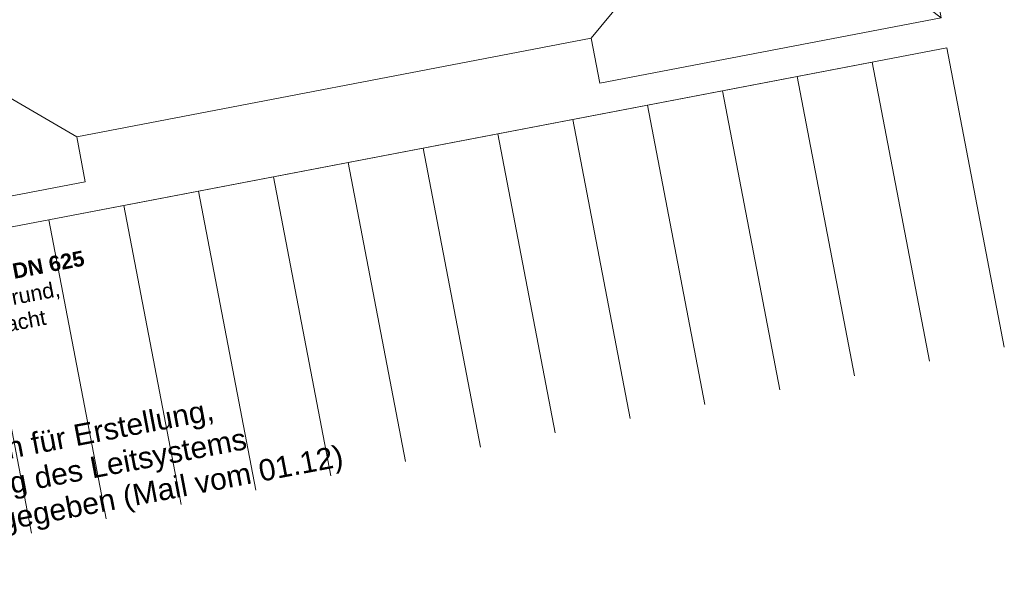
# Model space of a CAD drawing. Header units: metres. Extents: x 3500829 to 3508687, y 5372391 to 5379639.
# Tile 171 of 229: x 3504252 to 3504269, y 5375371 to 5375380. Entities that reach past the tile are written whole.
import ezdxf

# ---------------------------------------------------------------- set-up
doc = ezdxf.new("R2010")
doc.units = ezdxf.units.M
doc.header["$LTSCALE"] = 0.1
for name, color, linetype in [('0_Flächen', 7, 'Continuous'), ('0_Hochbau', 7, 'Continuous'), ('5_Beschriftung', 7, 'Continuous'), ('5_Elemente', 7, 'Continuous')]:
    doc.layers.add(name, color=color, linetype=linetype)
doc.styles.add('Arial', font='arial.ttf')
doc.styles.add('Arial (bold)', font='arialbd.ttf')

# ---------------------------------------------------------------- blocks, each defined once
blk = doc.blocks.new('Parkplatz')
at = {"color": 8, "linetype": 'Continuous', "lineweight": 9, "true_color": 0x777777, "transparency": 33554687}
for p, q in [((2.5, 0), (2.5, 5)), ((2.5, 0), (2.5, 5)), ((5, 0), (5, 5)), ((5, 0), (5, 5)), ((7.5, 0), (7.5, 5)), ((7.5, 0), (7.5, 5)), ((10, 0), (10, 5)), ((10, 0), (10, 5)), ((12.5, 0), (12.5, 5)), ((12.5, 0), (12.5, 5)), ((15, 0), (15, 5)), ((15, 0), (15, 5)), ((17.5, 0), (17.5, 5)), ((2.5, 0), (5, 0)), ((5, 0), (7.5, 0)), ((7.5, 0), (10, 0)), ((10, 0), (12.5, 0)), ((12.5, 0), (15, 0)), ((15, 0), (17.5, 0))]:
    blk.add_line(p, q, dxfattribs=at)
blk = doc.blocks.new('Parkplatz-1')
at = {"color": 8, "linetype": 'Continuous', "lineweight": 9, "true_color": 0x777777, "transparency": 33554687}
for p, q in [((0, 0), (0, 5)), ((2.5, 0), (2.5, 5)), ((2.5, 0), (2.5, 5)), ((5, 0), (5, 5)), ((5, 0), (5, 5)), ((7.5, 0), (7.5, 5)), ((7.5, 0), (7.5, 5)), ((10, 0), (10, 5)), ((10, 0), (10, 5)), ((12.5, 0), (12.5, 5)), ((12.5, 0), (12.5, 5)), ((15, 0), (15, 5)), ((0, 0), (2.5, 0)), ((2.5, 0), (5, 0)), ((5, 0), (7.5, 0)), ((7.5, 0), (10, 0)), ((10, 0), (12.5, 0)), ((12.5, 0), (15, 0))]:
    blk.add_line(p, q, dxfattribs=at)

msp = doc.modelspace()

# ---------------------------------------------------------------- block references
at = {"layer": '0_Flächen', "color": 8, "true_color": 0x777777, "transparency": 33554687, "xscale": -1, "rotation": 190.8408771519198}
msp.add_blockref('Parkplatz', (3504249.152, 5375376.234), dxfattribs=at)
at = {"layer": '5_Elemente', "color": 8, "true_color": 0x777777, "transparency": 33554687, "xscale": -1, "rotation": 190.8408771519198}
msp.add_blockref('Parkplatz-1', (3504252.832, 5375376.938), dxfattribs=at)

# ---------------------------------------------------------------- texts
at = {"layer": '5_Beschriftung', "color": 250, "true_color": 0x2d2d2d, "transparency": 33554687, "insert": (3504248.952, 5375375.593), "char_height": 0.25172, "width": 4.60636, "attachment_point": 1, "rotation": 10.77, "line_spacing_factor": 0.996218, "style": 'Arial (bold)'}
msp.add_mtext('Schachtabdeckung DN 625{\\fArial|b0|i0|c0|p0;\\PD400, Guss, Deckel rund, Rahmen eckig, Schacht Bestand}', dxfattribs=at)
at = {"layer": '5_Beschriftung', "color": 1, "true_color": 0xff0000, "transparency": 33554687, "insert": (3504246.357, 5375372.26), "char_height": 0.35241, "attachment_point": 1, "rotation": 10.79, "line_spacing_factor": 0.970891, "style": 'Arial'}
msp.add_mtext('DB übernimmt keine Kosten für Erstellung,\\PInstandhaltung der Wartung des Leitsystems\\PUmsetzung ist jedoch freigegeben (Mail vom 01.12) ', dxfattribs=at)

# ---------------------------------------------------------------- next in the draw order: wipeouts: each hides what was drawn before it
at = {"color": 255, "linetype": 'Continuous', "lineweight": 13, "transparency": 33554687}
msp.add_wipeout([(3504247.83, 5375376.49), (3504246.14, 5375385.4), (3504251.82, 5375386.47), (3504251.95, 5375385.73), (3504260.41, 5375387.32), (3504260.27, 5375388.06), (3504265.87, 5375389.11), (3504267.47, 5375380.25), (3504261.87, 5375379.18), (3504261.73, 5375379.92), (3504253.29, 5375378.3), (3504253.43, 5375377.56)], dxfattribs=at).dxf.layer = '0_Hochbau'

# ---------------------------------------------------------------- next in the draw order: linework, layer by layer
at = {"layer": '0_Hochbau', "color": 251, "linetype": 'Continuous', "lineweight": 13, "true_color": 0x555555, "transparency": 33554687, "flags": 128}
msp.add_lwpolyline([(3504247.83, 5375376.49), (3504246.14, 5375385.4), (3504251.82, 5375386.47), (3504251.95, 5375385.73), (3504260.41, 5375387.32), (3504260.27, 5375388.06), (3504265.87, 5375389.11), (3504267.47, 5375380.25), (3504261.87, 5375379.18), (3504261.73, 5375379.92), (3504253.29, 5375378.3), (3504253.43, 5375377.56)], close=True, dxfattribs=at)

# ---------------------------------------------------------------- next in the draw order: wipeouts: each hides what was drawn before it
at = {"color": 255, "linetype": 'Continuous', "lineweight": 13, "transparency": 33554687}
msp.add_wipeout([(3504250.043, 5375380.194), (3504253.29, 5375378.3), (3504261.73, 5375379.92), (3504264.114, 5375382.8), (3504263.87, 5375384.149), (3504249.805, 5375381.48)], dxfattribs=at).dxf.layer = '0_Hochbau'

# ---------------------------------------------------------------- next in the draw order: linework, layer by layer
at = {"layer": '0_Hochbau', "color": 8, "linetype": 'Continuous', "lineweight": 13, "true_color": 0x777777, "transparency": 33554687, "flags": 128}
msp.add_lwpolyline([(3504250.043, 5375380.194), (3504253.29, 5375378.3), (3504261.73, 5375379.92), (3504264.114, 5375382.8), (3504263.87, 5375384.149), (3504249.805, 5375381.48)], close=True, dxfattribs=at)

# ---------------------------------------------------------------- next in the draw order: wipeouts: each hides what was drawn before it
at = {"color": 255, "linetype": 'Continuous', "lineweight": 13, "transparency": 33554687}
for points in [[(3504261.87, 5375379.18), (3504267.47, 5375380.25), (3504264.114, 5375382.8), (3504261.73, 5375379.92)], [(3504253.43, 5375377.56), (3504253.29, 5375378.3), (3504250.043, 5375380.194), (3504247.83, 5375376.49)]]:
    msp.add_wipeout(points, dxfattribs=at).dxf.layer = '0_Hochbau'

# ---------------------------------------------------------------- next in the draw order: linework, layer by layer
at = {"layer": '0_Hochbau', "color": 8, "linetype": 'Continuous', "lineweight": 13, "true_color": 0x777777, "transparency": 33554687, "flags": 128}
for points in [[(3504261.87, 5375379.18), (3504267.47, 5375380.25), (3504264.114, 5375382.8), (3504261.73, 5375379.92)], [(3504253.43, 5375377.56), (3504253.29, 5375378.3), (3504250.043, 5375380.194), (3504247.83, 5375376.49)]]:
    msp.add_lwpolyline(points, close=True, dxfattribs=at)

doc.saveas('drawing.dxf')
